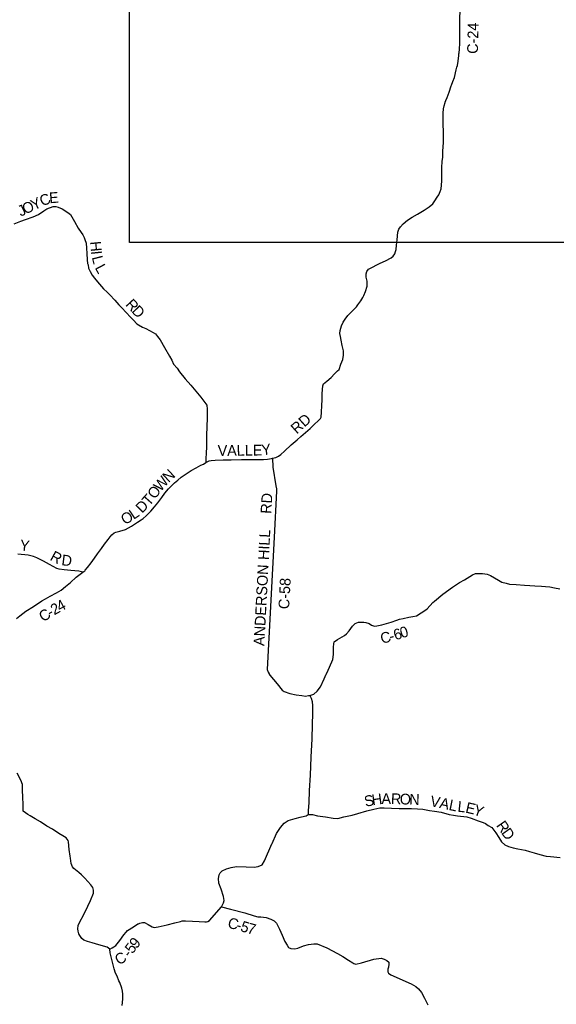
# Model space of a CAD drawing. Header units: feet. Extents: x 2045852 to 2423567, y 671180 to 1091522.
# Tile 22 of 101: x 2248180 to 2263155, y 872447 to 899903. Entities that reach past the tile are written whole.
import ezdxf

# ---------------------------------------------------------------- set-up
doc = ezdxf.new("R2010")
doc.units = ezdxf.units.FT
doc.header["$MEASUREMENT"] = 0
for name, color, linetype in [('GM_X_City_Street', 7, 'Continuous'), ('GM_X_County_Road', 3, 'Continuous'), ('GM_X_County_Road_Text', 3, 'Continuous'), ('SH_TextH', 4, 'Continuous')]:
    doc.layers.add(name, color=color, linetype=linetype)
doc.styles.add('Style-font30', font='font30.shx')

msp = doc.modelspace()

# ---------------------------------------------------------------- linework, layer by layer
at = {"layer": 'GM_X_City_Street', "flags": 128}
msp.add_lwpolyline([(2260463, 899884), (2260467, 899995), (2260481, 900189), (2260498, 900666), (2260503, 901006), (2260512, 901619), (2260530, 902018), (2260543, 902493), (2260551, 902773), (2260551, 902781)], dxfattribs=at)
at = {"layer": 'GM_X_County_Road', "flags": 128}
for points in [[(2260459, 899562), (2260462, 899852), (2260463, 899884)], [(2260460, 899343), (2260461, 899456), (2260459, 899562)], [(2260439, 898961), (2260440, 898962), (2260450, 899097), (2260458, 899234)], [(2260458, 899234), (2260458, 899236), (2260460, 899341), (2260460, 899343)], [(2260383, 898582), (2260394, 898624), (2260419, 898750), (2260435, 898902), (2260435, 898906)], [(2260435, 898906), (2260439, 898961)], [(2260222, 898060), (2260223, 898062), (2260228, 898078), (2260269, 898184), (2260313, 898292), (2260363, 898503), (2260383, 898582)], [(2260073, 897649), (2260109, 897732), (2260162, 897881), (2260222, 898060)], [(2259997, 897166), (2260001, 897295), (2260008, 897415), (2260027, 897497), (2260052, 897598)], [(2260052, 897598), (2260054, 897606), (2260073, 897649)], [(2258242, 893111), (2258385, 893183), (2258544, 893262), (2258598, 893307), (2258651, 893377), (2258670, 893435), (2258690, 893498), (2258695, 893620), (2258714, 893765), (2258733, 893983), (2258762, 894066), (2258803, 894124), (2258883, 894213), (2258998, 894312), (2259131, 894393), (2259285, 894482), (2259464, 894588), (2259607, 894683), (2259705, 894770), (2259768, 894855), (2259833, 894958), (2259873, 895020), (2259916, 895117), (2259940, 895191), (2259951, 895285), (2259960, 895413), (2259959, 895550), (2259962, 895678), (2259963, 895784), (2259971, 895948), (2259988, 896073), (2259985, 896241), (2259996, 896357), (2260003, 896477), (2260007, 896698), (2260011, 896804), (2259995, 896964), (2259996, 897138), (2259997, 897166)], [(2248028, 894209), (2248213, 894284), (2248345, 894330), (2248558, 894404), (2248709, 894475), (2248851, 894571), (2248942, 894629), (2249113, 894694), (2249189, 894691), (2249257, 894673), (2249364, 894630), (2249495, 894541), (2249559, 894495), (2249599, 894470), (2249634, 894404), (2249709, 894276), (2249808, 894093), (2249895, 893967), (2249942, 893902), (2249979, 893830), (2250003, 893778), (2250034, 893668), (2250047, 893534), (2250052, 893384), (2250068, 893207), (2250074, 893107), (2250091, 893063), (2250105, 892977), (2250144, 892885), (2250203, 892782), (2250264, 892696), (2250349, 892597), (2250468, 892461), (2250520, 892400), (2250619, 892302), (2250696, 892227), (2250833, 892078), (2250946, 891954), (2251029, 891871), (2251154, 891738), (2251273, 891610), (2251354, 891523), (2251453, 891423), (2251493, 891398), (2251605, 891332), (2251700, 891291), (2251903, 891177), (2251967, 891139), (2252030, 891073), (2252100, 890978), (2252220, 890764), (2252362, 890521), (2252425, 890409), (2252476, 890294), (2252573, 890190), (2252640, 890080), (2252801, 889893), (2252959, 889716), (2253100, 889549), (2253234, 889376), (2253349, 889225), (2253399, 889153), (2253416, 889043), (2253410, 888792), (2253404, 888556), (2253394, 888305), (2253390, 888013), (2253382, 887796), (2253373, 887690), (2253372, 887558)], [(2248095, 883204), (2248183, 883281), (2248356, 883413), (2248565, 883539), (2248800, 883701), (2248897, 883754), (2249033, 883833), (2249212, 883923), (2249338, 884000), (2249457, 884099), (2249596, 884212), (2249759, 884354), (2249946, 884502), (2249994, 884538), (2250010, 884556), (2250075, 884629), (2250178, 884756), (2250271, 884891), (2250356, 885006), (2250459, 885155), (2250550, 885274), (2250651, 885413), (2250703, 885482), (2250752, 885542), (2250816, 885595), (2250866, 885616), (2250976, 885640), (2251129, 885688), (2251305, 885781), (2251472, 885889), (2251573, 885958), (2251623, 885990), (2251711, 886067), (2251838, 886202), (2251941, 886317), (2252038, 886428), (2252143, 886576), (2252234, 886699), (2252335, 886824), (2252409, 886894), (2252502, 886987), (2252593, 887066), (2252691, 887149), (2252852, 887257), (2252963, 887328), (2253101, 887405), (2253236, 887478), (2253306, 887513), (2253372, 887558), (2253468, 887604), (2253520, 887613), (2253638, 887618), (2253854, 887626), (2254082, 887633), (2254368, 887638), (2254562, 887635), (2254822, 887638), (2254980, 887639), (2255100, 887652), (2255210, 887667), (2255235, 887673), (2255326, 887698), (2255400, 887734), (2255472, 887777), (2255571, 887872), (2255752, 888044), (2255925, 888186), (2256028, 888285), (2256159, 888392), (2256282, 888505), (2256398, 888616), (2256519, 888724), (2256572, 888778), (2256590, 888822), (2256605, 888955), (2256614, 889143), (2256620, 889305), (2256625, 889480), (2256639, 889692), (2256661, 889745), (2256748, 889821), (2256870, 889929), (2256965, 890030), (2257018, 890082), (2257050, 890114), (2257092, 890153), (2257145, 890296), (2257196, 890424), (2257213, 890545), (2257214, 890667), (2257183, 890819), (2257151, 890971), (2257131, 891069), (2257118, 891153), (2257121, 891237), (2257156, 891362), (2257204, 891466), (2257261, 891551), (2257340, 891658), (2257422, 891735), (2257521, 891840), (2257576, 891894), (2257620, 891955), (2257697, 892063), (2257752, 892158), (2257786, 892216), (2257829, 892321), (2257874, 892470), (2257877, 892552), (2257873, 892614), (2257848, 892728), (2257845, 892812), (2257867, 892878), (2257914, 892943), (2258024, 893004), (2258150, 893065), (2258242, 893111), (2258242, 893111)], [(2255235, 887673), (2255246, 887421), (2255332, 886904), (2255345, 886820), (2255350, 886754), (2255279, 885477), (2255085, 881784), (2255112, 881706), (2255138, 881664)], [(2249946, 884502), (2249828, 884529), (2249608, 884543), (2249423, 884560), (2249281, 884578), (2249215, 884602), (2249016, 884708), (2248841, 884803), (2248660, 884896), (2248570, 884931), (2248413, 884968), (2248133, 884996)], [(2259150, 883258), (2259252, 883279), (2259385, 883364), (2259517, 883443), (2259547, 883473), (2259705, 883651), (2259751, 883693), (2259984, 883881), (2260260, 884080), (2260455, 884206), (2260591, 884283), (2260820, 884423), (2260903, 884456), (2261001, 884463), (2261096, 884465), (2261226, 884442), (2261320, 884407), (2261433, 884338), (2261543, 884275), (2261630, 884219), (2261752, 884192), (2261844, 884167), (2262033, 884152), (2262269, 884136), (2262415, 884129), (2262557, 884117), (2262741, 884106), (2262850, 884101), (2262976, 884090), (2263100, 884061), (2263254, 884032)], [(2257637, 883101), (2257728, 883104), (2257783, 883099), (2257843, 883093), (2257929, 883063), (2257997, 883020), (2258077, 882995), (2258142, 882997), (2258285, 883030), (2258551, 883103), (2258701, 883160), (2258782, 883183), (2258884, 883207), (2259042, 883243), (2259150, 883258)], [(2256736, 881651), (2256740, 881659), (2256787, 881764), (2256893, 882001), (2256922, 882062), (2256935, 882206), (2256940, 882406), (2256943, 882497), (2256960, 882551), (2257052, 882616), (2257241, 882733), (2257303, 882774), (2257370, 882861), (2257463, 882996), (2257539, 883064), (2257636, 883101), (2257637, 883101)], [(2255138, 881664), (2255144, 881656), (2255165, 881623), (2255365, 881382), (2255508, 881209), (2255561, 881167), (2255721, 881116), (2255892, 881074), (2256054, 881057), (2256158, 881044), (2256236, 881055), (2256274, 881057)], [(2256274, 881057), (2256390, 881100), (2256483, 881175), (2256578, 881300), (2256679, 881523), (2256736, 881651)], [(2256274, 881057), (2256317, 880981), (2256340, 880891), (2256355, 880767), (2256348, 880557), (2256343, 880254), (2256330, 879854), (2256308, 879335), (2256284, 878834), (2256262, 878407), (2256245, 878063), (2256234, 877856), (2256235, 877742)], [(2249383, 877147), (2249277, 877212), (2249092, 877329), (2248941, 877419), (2248760, 877534), (2248616, 877621), (2248473, 877704), (2248412, 877743), (2248280, 877836), (2248276, 878039), (2248267, 878201), (2248263, 878435), (2248260, 878525), (2248259, 878581), (2248208, 878701), (2248113, 878893)], [(2255223, 876935), (2255345, 877212), (2255457, 877382), (2255559, 877494), (2255672, 877569), (2255872, 877629), (2256006, 877662), (2256130, 877693), (2256178, 877706), (2256235, 877742), (2256351, 877737), (2256490, 877706), (2256712, 877674), (2256931, 877640), (2257061, 877631), (2257225, 877672), (2257458, 877722), (2257620, 877764), (2257866, 877838), (2258067, 877885), (2258229, 877927), (2258355, 877928), (2258553, 877915), (2258768, 877911), (2259110, 877906), (2259280, 877895), (2259428, 877885), (2259612, 877856), (2259755, 877829), (2259943, 877801), (2260166, 877744), (2260284, 877717), (2260402, 877702), (2260657, 877674), (2260777, 877641), (2260974, 877567), (2261114, 877520), (2261178, 877486), (2261257, 877435), (2261357, 877375), (2261471, 877232), (2261552, 877103), (2261629, 876979), (2261716, 876892), (2261816, 876844), (2261954, 876811), (2262083, 876780), (2262281, 876742), (2262406, 876709), (2262536, 876668), (2262696, 876621), (2262871, 876582), (2262989, 876569), (2263263, 876539)], [(2250699, 873983), (2250620, 874041), (2250390, 874109), (2250205, 874162), (2250075, 874203), (2249968, 874238), (2249912, 874283), (2249859, 874367), (2249833, 874415), (2249808, 874489), (2249802, 874553), (2249815, 874643), (2249868, 874766), (2249951, 874916), (2250081, 875184), (2250153, 875339), (2250242, 875548), (2250243, 875628), (2250226, 875706), (2250168, 875783), (2249998, 875964), (2249907, 876058), (2249829, 876127), (2249688, 876232), (2249651, 876278), (2249616, 876378), (2249601, 876522), (2249592, 876580), (2249563, 876766), (2249546, 876974), (2249531, 877012), (2249477, 877089), (2249384, 877147), (2249383, 877147)], [(2250699, 873983), (2250765, 874022), (2250810, 874046), (2250866, 874085), (2250975, 874230), (2251084, 874383), (2251151, 874458), (2251193, 874504), (2251354, 874612), (2251482, 874687), (2251493, 874692), (2251537, 874713), (2251605, 874730), (2251661, 874724), (2251766, 874669), (2251875, 874608), (2251933, 874592), (2252041, 874611), (2252292, 874668), (2252512, 874723), (2252668, 874761), (2252712, 874771), (2252810, 874772), (2253004, 874766), (2253192, 874753), (2253344, 874746), (2253394, 874747), (2253434, 874753), (2253476, 874786), (2253815, 875166), (2253870, 875275), (2253884, 875346), (2253867, 875456), (2253801, 875657), (2253742, 875829), (2253729, 875955), (2253750, 876057), (2253779, 876118), (2253827, 876170), (2253948, 876227), (2254080, 876262), (2254230, 876290), (2254498, 876284), (2254724, 876274), (2254836, 876289), (2254944, 876340), (2255013, 876451), (2255217, 876923), (2255223, 876935)], [(2253815, 875166), (2254062, 875097), (2254463, 875002), (2254726, 874914), (2254824, 874889), (2254910, 874886), (2255056, 874865), (2255191, 874818), (2255285, 874774), (2255350, 874709), (2255429, 874539), (2255503, 874374), (2255582, 874196), (2255641, 874093), (2255678, 874035), (2255750, 874003), (2255860, 873994), (2255946, 874011), (2256098, 874074), (2256237, 874115), (2256385, 874137), (2256477, 874131), (2256750, 874024), (2257052, 873868), (2257199, 873785), (2257354, 873676), (2257478, 873603)], [(2251040, 872410), (2251057, 872593), (2251060, 872729), (2251053, 872813), (2251032, 872897), (2250977, 873059), (2250950, 873102), (2250897, 873228), (2250855, 873314), (2250816, 873432), (2250787, 873546), (2250743, 873738), (2250710, 873881), (2250699, 873983)], [(2257478, 873603), (2257478, 873603), (2257508, 873585), (2257565, 873566), (2257718, 873603), (2258064, 873706), (2258268, 873730), (2258350, 873706), (2258422, 873665), (2258479, 873623), (2258485, 873563), (2258474, 873483), (2258456, 873427), (2258451, 873389), (2258457, 873349), (2258473, 873313), (2258540, 873265), (2259104, 873014), (2259239, 872943), (2259305, 872879), (2259392, 872774), (2259472, 872622), (2259529, 872508), (2259569, 872435)]]:
    msp.add_lwpolyline(points, dxfattribs=at)
at = {"layer": 'SH_TextH', "color": 210}
msp.add_lwpolyline([(2251243, 917880), (2275430, 917880), (2275430, 893693), (2251243, 893693)], close=True, dxfattribs=at)

# ---------------------------------------------------------------- texts
at = {"layer": 'GM_X_County_Road_Text', "style": 'Style-font30'}
for s, rotation, p in [('C-24', 88.6174, (2260965, 898948)), ('E', 4.3757, (2249014, 894783)), ('O', 25.5222, (2248338, 894467)), ('Y', 25.3611, (2248576, 894581)), ('C', 22.9075, (2248812, 894693)), ('J', 25.5203, (2248211, 894407)), ('H', 275.5199, (2250143, 893712)), ('I', 276.1448, (2250169, 893446)), ('L', 284.1462, (2250190, 893279)), ('L', 297.9055, (2250272, 892989)), ('R', 312.7473, (2251116, 891948)), ('D', 313.5828, (2251287, 891764)), ('RD', 41.9145, (2255911, 888335)), ('V', 0.5974, (2253708, 887739)), ('A', 0.6007, (2253972, 887741)), ('L', 0.6, (2254236, 887744)), ('L', 0.5985, (2254461, 887747)), ('E', 0.814, (2254686, 887749)), ('Y', 6.579, (2254943, 887754)), ('N', 42.6528, (2252333, 886981)), ('W', 48.7628, (2252110, 886726)), ('O', 54.3683, (2251961, 886517)), ('T', 48.2792, (2251790, 886323)), ('RD', 86.5467, (2255200, 886118)), ('D', 46.2443, (2251599, 886124)), ('O', 30.2478, (2251114, 885808)), ('L', 34.0538, (2251360, 885953)), ('HILL', 87.1233, (2255133, 884831)), ('Y', 353.1461, (2248171, 885108)), ('R', 331.7154, (2249004, 884846)), ('D', 353.1146, (2249335, 884693)), ('ANDERSON', 86.9742, (2255006, 882434)), ('C-58', 86.9156, (2255698, 883460)), ('2', 28.9116, (2249146, 883293)), ('4', 28.9717, (2249308, 883383)), ('C', 33.1791, (2248839, 883098)), ('-', 30.933, (2249043, 883232)), ('0', 16.6409, (2258840, 882652)), ('C', 14.2757, (2258288, 882497)), ('-', 14.95, (2258531, 882559)), ('6', 17.9428, (2258666, 882595)), ('H', 8.0332, (2258025, 877995)), ('A', 0.1894, (2258275, 878031)), ('R', 358.2278, (2258536, 878032)), ('O', 358.2285, (2258783, 878024)), ('N', 358.2285, (2259047, 878016)), ('S', 13.1097, (2257834, 877950)), ('V', 349.6681, (2259619, 877973)), ('A', 347.6727, (2259876, 877927)), ('L', 348.4424, (2260138, 877869)), ('L', 353.7601, (2260388, 877820)), ('E', 347.0198, (2260602, 877797)), ('Y', 340.6711, (2260812, 877749)), ('R', 305.0055, (2261464, 877433)), ('D', 305.6234, (2261607, 877228)), ('C', 345.9978, (2253965, 874587)), ('5', 342.1328, (2254318, 874497)), ('-', 344.966, (2254203, 874528)), ('7', 344.7873, (2254509, 874436)), ('9', 49.2503, (2251436, 873982)), ('5', 53.4834, (2251330, 873838)), ('C', 30.7824, (2250947, 873529)), ('-', 52.1469, (2251250, 873735))]:
    msp.add_text(s, height=300, rotation=rotation, dxfattribs=at).set_placement(p)

doc.saveas('drawing.dxf')
